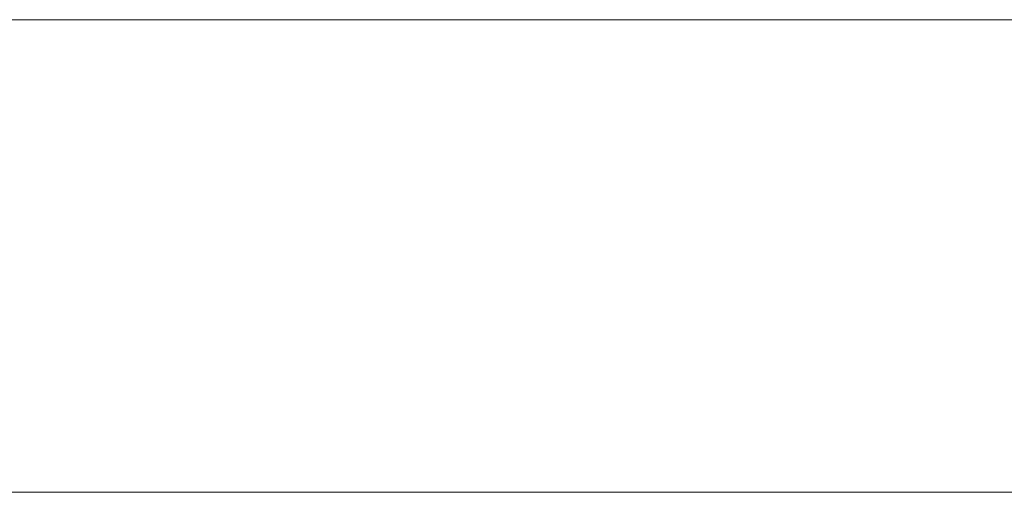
# Paper-space layout 'Hoja3' of a CAD drawing. Header units: millimetres. Extents: x 450 to 25135, y 150 to 17673.
# Tile 10 of 21: x 20424 to 20736, y 150 to 300. Entities that reach past the tile are written whole.
import ezdxf

# ---------------------------------------------------------------- set-up
doc = ezdxf.new("R2010")
doc.units = ezdxf.units.MM
doc.linetypes.add('SLD-Continua', pattern=[0])

psp = doc.layouts.new('Hoja3')

# ---------------------------------------------------------------- linework, layer by layer
at = {"color": 7, "linetype": 'SLD-Continua', "lineweight": 18, "ltscale": 30}
for p, q in [((24929.9999999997, 300), (599.9999999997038, 300)), ((19530.00000000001, 299.9999999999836), (24930.00000000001, 299.9999999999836)), ((25080, 150), (449.9999999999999, 150))]:
    psp.add_line(p, q, dxfattribs=at)

doc.saveas('drawing.dxf')
